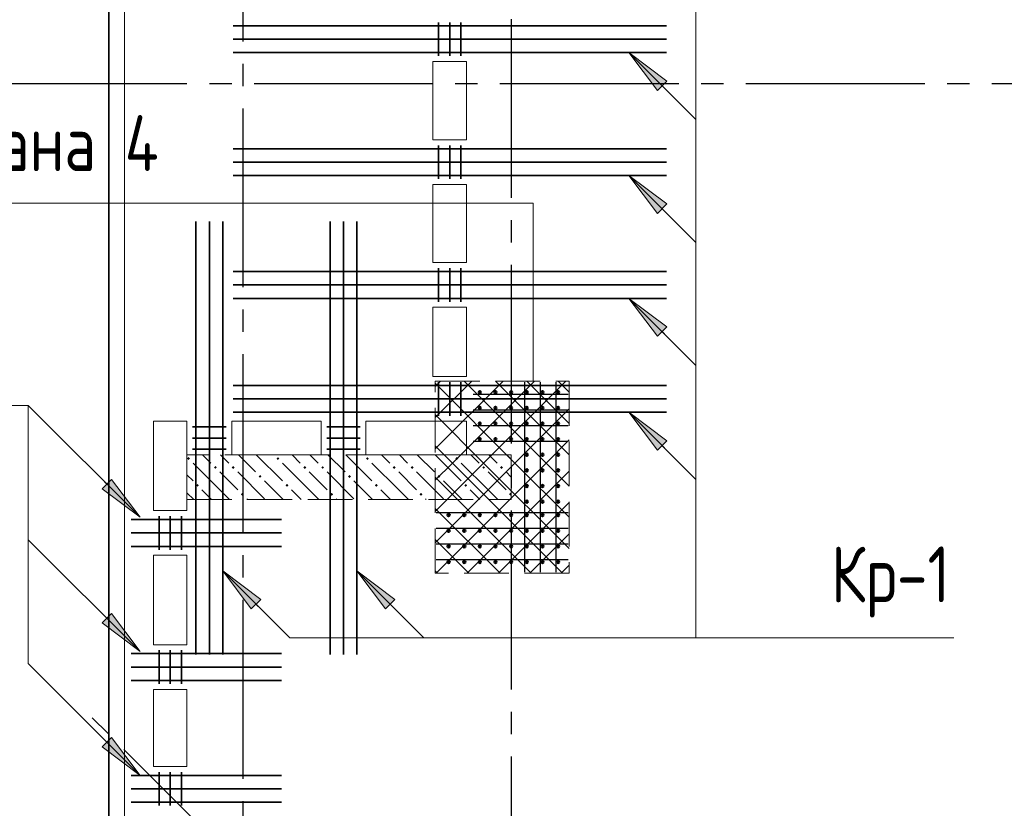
# Model space of a CAD drawing. Header units: millimetres. Extents: x 0 to 43617, y 0 to 59400.
# Tile 4 of 26: x 6926 to 11330, y 21288 to 24818. Entities that reach past the tile are written whole.
import ezdxf

# ---------------------------------------------------------------- set-up
doc = ezdxf.new("R2010")
doc.units = ezdxf.units.MM
doc.linetypes.add('______2', pattern=[270, 200, -70])
doc.linetypes.add('______5', pattern=[1100, 800, -100, 100, -100])
for name, color, linetype, lineweight, true_color in [('S1 Стержни арматуры фон', 7, '______2', 13, 0xa0a0a0), ('Вспомогательная арматура', 7, 'Continuous', 18, 0x656565), ('Поперечная арматура', 7, 'Continuous', 18, 0x5a2814), ('Поперечное армирование AW фон', 7, '______2', 13, 0xa0a0a0)]:
    doc.layers.add(name, color=color, linetype=linetype, lineweight=lineweight, true_color=true_color)
for name, color, linetype, lineweight in [('Standard', 7, 'Continuous', 25), ('ЖБ Перекрытие верхний уровень', 7, 'Continuous', 35), ('ЖБ Пилон', 7, 'Continuous', 35), ('Оси', 40, '______5', 18), ('Позиционная метка номер позиции', 7, 'Continuous', 13), ('Примечания', 7, 'Continuous', 25)]:
    doc.layers.add(name, color=color, linetype=linetype, lineweight=lineweight)
doc.styles.add('GOST 2.304-81', font='txt')

msp = doc.modelspace()

# ---------------------------------------------------------------- hatches: boundary and pattern name
at = {"layer": 'ЖБ Пилон', "linetype": 'Continuous', "lineweight": 18, "transparency": 33554687}
for points in [[(7674.45068359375, 22853.13110351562), (7680.950927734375, 22859.63134765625), (7687.451171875, 22853.13110351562), (7680.950927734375, 22846.64306640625)], [(8074.45068359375, 22853.13110351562), (8080.950927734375, 22859.63134765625), (8087.451171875, 22853.13110351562), (8080.950927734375, 22846.64306640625)], [(8474.45068359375, 22853.13110351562), (8480.950927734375, 22859.63134765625), (8487.451171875, 22853.13110351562), (8480.950927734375, 22846.64306640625)], [(8874.45068359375, 22853.13110351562), (8880.950927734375, 22859.63134765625), (8887.451171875, 22853.13110351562), (8880.950927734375, 22846.64306640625)], [(7794.451904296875, 22813.14086914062), (7800.9521484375, 22819.64111328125), (7807.452392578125, 22813.14086914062), (7800.9521484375, 22806.63452148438)], [(7874.45068359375, 22813.14086914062), (7880.950927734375, 22819.64111328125), (7887.451171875, 22813.14086914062), (7880.950927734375, 22806.63452148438)], [(8194.451904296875, 22813.14086914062), (8200.9521484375, 22819.64111328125), (8207.452392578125, 22813.14086914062), (8200.9521484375, 22806.63452148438)], [(8274.45068359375, 22813.14086914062), (8280.950927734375, 22819.64111328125), (8287.451171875, 22813.14086914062), (8280.950927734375, 22806.63452148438)], [(8594.451904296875, 22813.14086914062), (8600.9521484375, 22819.64111328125), (8607.452392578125, 22813.14086914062), (8600.9521484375, 22806.63452148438)], [(8674.45068359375, 22813.14086914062), (8680.950927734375, 22819.64111328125), (8687.451171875, 22813.14086914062), (8680.950927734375, 22806.63452148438)], [(8994.451904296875, 22813.14086914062), (9000.9521484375, 22819.64111328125), (9007.452392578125, 22813.14086914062), (9000.9521484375, 22806.63452148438)], [(9074.45068359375, 22813.14086914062), (9080.950927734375, 22819.64111328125), (9087.451171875, 22813.14086914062), (9080.950927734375, 22806.63452148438)], [(7994.451904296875, 22773.13232421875), (8000.9521484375, 22779.638671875), (8007.452392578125, 22773.13232421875), (8000.9521484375, 22766.63208007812)], [(8394.451904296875, 22773.13232421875), (8400.9521484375, 22779.638671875), (8407.452392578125, 22773.13232421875), (8400.9521484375, 22766.63208007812)], [(8794.451904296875, 22773.13232421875), (8800.9521484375, 22779.638671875), (8807.452392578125, 22773.13232421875), (8800.9521484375, 22766.63208007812)], [(7714.453125, 22733.14208984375), (7720.953369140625, 22739.64233398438), (7727.45361328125, 22733.14208984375), (7720.953369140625, 22726.6357421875)], [(8114.453125, 22733.14208984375), (8120.953369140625, 22739.64233398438), (8127.45361328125, 22733.14208984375), (8120.953369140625, 22726.6357421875)], [(8514.453125, 22733.14208984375), (8520.953369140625, 22739.64233398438), (8527.45361328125, 22733.14208984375), (8520.953369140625, 22726.6357421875)], [(8914.453125, 22733.14208984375), (8920.953369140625, 22739.64233398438), (8927.45361328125, 22733.14208984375), (8920.953369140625, 22726.6357421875)], [(7914.453125, 22693.13354492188), (7920.953369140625, 22699.63989257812), (7927.45361328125, 22693.13354492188), (7920.953369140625, 22686.63330078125)], [(8314.453125, 22693.13354492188), (8320.953369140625, 22699.63989257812), (8327.45361328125, 22693.13354492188), (8320.953369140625, 22686.63330078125)], [(8714.453125, 22693.13354492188), (8720.953369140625, 22699.63989257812), (8727.45361328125, 22693.13354492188), (8720.953369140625, 22686.63330078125)], [(9114.453125, 22693.13354492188), (9120.953369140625, 22699.63989257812), (9123.9990234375, 22696.59137851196), (9123.9990234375, 22689.67895507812), (9120.953369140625, 22686.63330078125)]]:
    msp.add_hatch(color=7, dxfattribs=at).paths.add_polyline_path(points, flags=16)
at = {"layer": 'Позиционная метка номер позиции', "linetype": 'Continuous', "lineweight": 13, "transparency": 33554687}
for points in [[(9777.8076171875, 24500.31127929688), (9650.531005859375, 24670.01953125), (9820.233154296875, 24542.74291992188)], [(9777.8076171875, 23950.3173828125), (9650.531005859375, 24120.01953125), (9820.233154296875, 23992.73681640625)], [(9777.8076171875, 23400.31127929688), (9650.531005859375, 23570.01953125), (9820.233154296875, 23442.74291992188)], [(9777.8076171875, 22890.31372070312), (9650.531005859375, 23060.01586914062), (9820.233154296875, 22932.7392578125)], [(9777.8076171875, 22890.31372070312), (9650.531005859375, 23060.01586914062), (9820.233154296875, 22932.7392578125)], [(7336.90185546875, 22759.72290039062), (7464.190673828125, 22590.02075195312), (7294.482421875, 22717.30346679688)], [(7961.273193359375, 22180.48095703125), (7834.002685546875, 22350.18310546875), (8003.704833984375, 22222.90649414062)], [(7961.273193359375, 22180.48095703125), (7834.002685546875, 22350.18310546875), (8003.704833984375, 22222.90649414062)], [(8561.273193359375, 22180.48095703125), (8434.002685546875, 22350.18310546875), (8603.704833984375, 22222.90649414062)], [(7336.90185546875, 22159.72290039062), (7464.190673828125, 21990.02075195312), (7294.482421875, 22117.30346679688)], [(7336.90185546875, 21604.72412109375), (7464.190673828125, 21435.02197265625), (7294.482421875, 21562.29858398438)], [(7336.90185546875, 21604.72412109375), (7464.190673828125, 21435.02197265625), (7294.482421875, 21562.29858398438)]]:
    msp.add_hatch(color=7, dxfattribs=at).paths.add_polyline_path(points, flags=16)

# ---------------------------------------------------------------- linework, layer by layer
at = {"layer": 'S1 Стержни арматуры фон', "color": 7, "linetype": 'Continuous', "lineweight": 35, "transparency": 33554687}
for p, q in [((7879.998779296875, 24790.02075195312), (9817.9931640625, 24790.02075195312)), ((7879.998779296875, 24790.02075195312), (9817.9931640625, 24790.02075195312)), ((7879.998779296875, 24730.02319335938), (9817.9931640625, 24730.02319335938)), ((7879.998779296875, 24730.02319335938), (9817.9931640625, 24730.02319335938)), ((7879.998779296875, 24670.01953125), (9817.9931640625, 24670.01953125)), ((7879.998779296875, 24670.01953125), (9817.9931640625, 24670.01953125)), ((7879.998779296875, 24240.02075195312), (9817.9931640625, 24240.02075195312)), ((7879.998779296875, 24240.02075195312), (9817.9931640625, 24240.02075195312)), ((7879.998779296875, 24180.01708984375), (9817.9931640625, 24180.01708984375)), ((7879.998779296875, 24180.01708984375), (9817.9931640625, 24180.01708984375)), ((7879.998779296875, 24120.01953125), (9817.9931640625, 24120.01953125)), ((7879.998779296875, 24120.01953125), (9817.9931640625, 24120.01953125)), ((7713.995361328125, 23914.01977539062), (7713.995361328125, 21976.01928710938)), ((7713.995361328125, 23914.01977539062), (7713.995361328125, 21976.01928710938)), ((7773.992919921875, 23914.01977539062), (7773.992919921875, 21976.01928710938)), ((7773.992919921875, 23914.01977539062), (7773.992919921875, 21976.01928710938)), ((7834.002685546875, 23914.01977539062), (7834.002685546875, 21976.01928710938)), ((7834.002685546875, 23914.01977539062), (7834.002685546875, 21976.01928710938)), ((8313.995361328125, 23914.01977539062), (8313.995361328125, 21976.01928710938)), ((8313.995361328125, 23914.01977539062), (8313.995361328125, 21976.01928710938)), ((8373.992919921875, 23914.01977539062), (8373.992919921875, 21976.01928710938)), ((8373.992919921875, 23914.01977539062), (8373.992919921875, 21976.01928710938)), ((8434.002685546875, 23914.01977539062), (8434.002685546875, 21976.01928710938)), ((8434.002685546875, 23914.01977539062), (8434.002685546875, 21976.01928710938)), ((7879.998779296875, 23690.02075195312), (9817.9931640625, 23690.02075195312)), ((7879.998779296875, 23690.02075195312), (9817.9931640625, 23690.02075195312)), ((7879.998779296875, 23630.02319335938), (9817.9931640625, 23630.02319335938)), ((7879.998779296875, 23630.02319335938), (9817.9931640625, 23630.02319335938)), ((7879.998779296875, 23570.01953125), (9817.9931640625, 23570.01953125)), ((7879.998779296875, 23570.01953125), (9817.9931640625, 23570.01953125)), ((7879.998779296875, 23180.01708984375), (9817.9931640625, 23180.01708984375)), ((7879.998779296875, 23180.01708984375), (9817.9931640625, 23180.01708984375)), ((7879.998779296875, 23120.01953125), (9817.9931640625, 23120.01953125)), ((7879.998779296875, 23120.01953125), (9817.9931640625, 23120.01953125)), ((7879.998779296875, 23060.01586914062), (9817.9931640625, 23060.01586914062)), ((7879.998779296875, 23060.01586914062), (9817.9931640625, 23060.01586914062)), ((7424.053955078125, 22580.01708984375), (8096.051025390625, 22580.01708984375)), ((7424.053955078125, 22520.01953125), (8096.051025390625, 22520.01953125)), ((7424.053955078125, 22460.01586914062), (8096.051025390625, 22460.01586914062)), ((7424.053955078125, 21980.01708984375), (8096.051025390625, 21980.01708984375)), ((7424.053955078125, 21920.01953125), (8096.051025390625, 21920.01953125)), ((7424.053955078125, 21860.01586914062), (8096.051025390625, 21860.01586914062)), ((7424.053955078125, 21435.02197265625), (8096.051025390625, 21435.02197265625)), ((7424.053955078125, 21375.01831054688), (8096.051025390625, 21375.01831054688)), ((7424.053955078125, 21315.02075195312), (8096.051025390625, 21315.02075195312))]:
    msp.add_line(p, q, dxfattribs=at)
at = {"layer": 'Standard', "color": 254, "linetype": 'Continuous', "lineweight": 35, "true_color": 0xc4c4ff, "transparency": 33554687}
msp.add_lwpolyline([(7324.053955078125, 10030.07202148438), (33148.99291992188, 10030.07202148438), (33148.99291992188, 57295.01953125), (7324.053955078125, 57295.01953125), (7324.053955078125, 10030.07202148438)], dxfattribs=at)
at = {"layer": 'Вспомогательная арматура', "color": 7, "linetype": 'Continuous', "lineweight": 25, "transparency": 33554687}
for p, q in [((9183.99658203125, 23195.01953125), (9183.99658203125, 22345.02563476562)), ((9254.00390625, 23195.01953125), (9254.00390625, 22345.02563476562)), ((9323.9990234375, 23195.01953125), (9323.9990234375, 22345.02563476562)), ((9378.997802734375, 23140.02075195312), (8954.00390625, 23140.02075195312)), ((9378.997802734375, 23070.01953125), (8954.00390625, 23070.01953125)), ((9378.997802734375, 23000.01831054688), (8954.00390625, 23000.01831054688)), ((9378.997802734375, 22930.02319335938), (8954.00390625, 22930.02319335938)), ((9378.997802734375, 22610.02197265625), (8788.995361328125, 22610.02197265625)), ((9378.997802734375, 22540.02075195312), (8788.995361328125, 22540.02075195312)), ((9378.997802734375, 22470.01953125), (8788.995361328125, 22470.01953125)), ((9378.997802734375, 22400.01831054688), (8788.995361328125, 22400.01831054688))]:
    msp.add_line(p, q, dxfattribs=at)
at = {"layer": 'ЖБ Перекрытие верхний уровень', "color": 7, "linetype": 'Continuous', "lineweight": 18, "transparency": 33554687}
for p, q in [((7393.994140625, 33070.00122070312), (7393.994140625, 20799.560546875)), ((8774.005126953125, 24279.99877929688), (8774.005126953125, 24629.99877929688)), ((8774.005126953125, 24629.99877929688), (8923.9990234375, 24629.99877929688)), ((8923.9990234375, 24629.99877929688), (8923.9990234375, 24279.99877929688)), ((8923.9990234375, 24279.99877929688), (8774.005126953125, 24279.99877929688)), ((8774.005126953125, 23729.99877929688), (8774.005126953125, 24079.99877929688)), ((8774.005126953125, 24079.99877929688), (8923.9990234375, 24079.99877929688)), ((8923.9990234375, 24079.99877929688), (8923.9990234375, 23729.99877929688)), ((8923.9990234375, 23729.99877929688), (8774.005126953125, 23729.99877929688)), ((8774.005126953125, 23529.99877929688), (8923.9990234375, 23529.99877929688)), ((8774.005126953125, 23220.00122070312), (8774.005126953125, 23529.99877929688)), ((8923.9990234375, 23529.99877929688), (8923.9990234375, 23220.00122070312)), ((8923.9990234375, 23220.00122070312), (8774.005126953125, 23220.00122070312)), ((7523.9990234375, 22620.00122070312), (7523.9990234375, 23020.00122070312)), ((7523.9990234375, 23020.00122070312), (7674.005126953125, 23020.00122070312)), ((7674.005126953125, 23020.00122070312), (7674.005126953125, 22620.00122070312)), ((7874.005126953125, 22870.00122070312), (7874.005126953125, 23020.00122070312)), ((7874.005126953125, 23020.00122070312), (8274.005126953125, 23020.00122070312)), ((8274.005126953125, 23020.00122070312), (8274.005126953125, 22870.00122070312)), ((8474.005126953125, 23020.00122070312), (8923.9990234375, 23020.00122070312)), ((8474.005126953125, 22870.00122070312), (8474.005126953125, 23020.00122070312)), ((8923.9990234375, 23020.00122070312), (8923.9990234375, 22870.00122070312)), ((8274.005126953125, 22870.00122070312), (7874.005126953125, 22870.00122070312)), ((8923.9990234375, 22870.00122070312), (8474.005126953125, 22870.00122070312)), ((7674.005126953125, 22620.00122070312), (7523.9990234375, 22620.00122070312)), ((7523.9990234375, 22020.00122070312), (7523.9990234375, 22420.00122070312)), ((7523.9990234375, 22420.00122070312), (7674.005126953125, 22420.00122070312)), ((7674.005126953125, 22420.00122070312), (7674.005126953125, 22020.00122070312)), ((7674.005126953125, 22020.00122070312), (7523.9990234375, 22020.00122070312)), ((7523.9990234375, 21475), (7523.9990234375, 21820.00122070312)), ((7523.9990234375, 21820.00122070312), (7674.005126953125, 21820.00122070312)), ((7674.005126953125, 21820.00122070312), (7674.005126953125, 21475)), ((7674.005126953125, 21475), (7523.9990234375, 21475))]:
    msp.add_line(p, q, dxfattribs=at)
at = {"layer": 'ЖБ Пилон', "color": 253, "linetype": '______2', "lineweight": 13, "true_color": 0xa0a0a0, "transparency": 33554687}
for p, q in [((9123.9990234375, 22870.00122070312), (7674.005126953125, 22870.00122070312)), ((7674.005126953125, 22870.00122070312), (7674.005126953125, 22670.00122070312)), ((9123.9990234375, 22670.00122070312), (9123.9990234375, 22870.00122070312)), ((7674.005126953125, 22670.00122070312), (9123.9990234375, 22670.00122070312))]:
    msp.add_line(p, q, dxfattribs=at)
at = {"layer": 'ЖБ Пилон', "color": 9, "linetype": 'Continuous', "lineweight": 18, "true_color": 0xc7c7c7, "transparency": 33554687}
for p, q in [((7744.088047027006, 22870.00122070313), (7780.950927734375, 22833.14208984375)), ((7860.94970703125, 22833.14208984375), (7824.084950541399, 22870.00122070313)), ((7904.087161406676, 22870.00122070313), (7980.950927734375, 22793.13354492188)), ((7984.082031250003, 22870.00122070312), (8100.9521484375, 22753.13110351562)), ((8144.088047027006, 22870.00122070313), (8180.950927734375, 22833.14208984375)), ((8260.94970703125, 22833.14208984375), (8224.084950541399, 22870.00122070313)), ((8304.087161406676, 22870.00122070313), (8380.950927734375, 22793.13354492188)), ((8384.082031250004, 22870.00122070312), (8500.9521484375, 22753.13110351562)), ((8544.088047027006, 22870.00122070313), (8580.950927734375, 22833.14208984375)), ((8660.94970703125, 22833.14208984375), (8624.084950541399, 22870.00122070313)), ((8704.087161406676, 22870.00122070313), (8780.950927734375, 22793.13354492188)), ((8784.082031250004, 22870.00122070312), (8900.9521484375, 22753.13110351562)), ((8944.088047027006, 22870.00122070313), (8980.950927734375, 22833.14208984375)), ((9060.94970703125, 22833.14208984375), (9024.084950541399, 22870.00122070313)), ((9104.087161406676, 22870.00122070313), (9123.9990234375, 22850.08834591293)), ((7820.953369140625, 22713.14086914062), (7700.9521484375, 22833.14208984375)), ((8220.953369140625, 22713.14086914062), (8100.9521484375, 22833.14208984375)), ((8620.953369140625, 22713.14086914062), (8500.9521484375, 22833.14208984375)), ((9020.953369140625, 22713.14086914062), (8900.9521484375, 22833.14208984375)), ((7674.005126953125, 22780.078125), (7700.9521484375, 22753.13110351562)), ((7820.953369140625, 22793.13354492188), (7900.9521484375, 22713.14086914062)), ((7900.9521484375, 22793.13354492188), (8020.953369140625, 22673.13232421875)), ((8220.953369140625, 22793.13354492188), (8300.9521484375, 22713.14086914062)), ((8300.9521484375, 22793.13354492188), (8420.953369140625, 22673.13232421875)), ((8620.953369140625, 22793.13354492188), (8700.9521484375, 22713.14086914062)), ((8700.9521484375, 22793.13354492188), (8820.953369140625, 22673.13232421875)), ((9020.953369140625, 22793.13354492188), (9100.9521484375, 22713.14086914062)), ((9100.9521484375, 22793.13354492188), (9123.9990234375, 22770.08666992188)), ((8104.091709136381, 22670.00122070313), (8020.953369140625, 22753.13110351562)), ((8504.09170913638, 22670.00122070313), (8420.953369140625, 22753.13110351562)), ((8904.09170913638, 22670.00122070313), (8820.953369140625, 22753.13110351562)), ((7704.091709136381, 22670.00122070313), (7674.005126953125, 22700.08474235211)), ((7740.95458984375, 22713.14086914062), (7784.094238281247, 22670.00122070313)), ((7820.953369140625, 22713.14086914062), (7864.093017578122, 22670.00122070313)), ((8140.95458984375, 22713.14086914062), (8184.094238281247, 22670.00122070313)), ((8220.953369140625, 22713.14086914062), (8264.093017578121, 22670.00122070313)), ((8540.95458984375, 22713.14086914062), (8584.094238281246, 22670.00122070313)), ((8620.953369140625, 22713.14086914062), (8664.093017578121, 22670.00122070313)), ((8940.95458984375, 22713.14086914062), (8984.094238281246, 22670.00122070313)), ((9020.953369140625, 22713.14086914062), (9064.093017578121, 22670.00122070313)), ((7944.086171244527, 22670.00122070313), (7940.95458984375, 22673.13232421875)), ((8344.086171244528, 22670.00122070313), (8340.95458984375, 22673.13232421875)), ((8744.086171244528, 22670.00122070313), (8740.95458984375, 22673.13232421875))]:
    msp.add_line(p, q, dxfattribs=at)
at = {"layer": 'Оси', "color": 8, "linetype": '______5', "lineweight": -3, "transparency": 33554687}
for p, q in [((9123.9990234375, 57820.01342773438), (9123.9990234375, 7100.018310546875)), ((7923.9990234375, 57420.01342773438), (7923.9990234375, 7100.018310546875)), ((34073.9990234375, 24530.02319335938), (4600, 24530.02319335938)), ((34073.9990234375, 24530.02319335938), (4600, 24530.02319335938)), ((16513.24462890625, 12429.86450195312), (7199.945068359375, 21743.17016601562))]:
    msp.add_line(p, q, dxfattribs=at)
at = {"layer": 'Позиционная метка номер позиции', "color": 7, "linetype": 'Continuous', "lineweight": 13, "transparency": 33554687}
for p, q in [((9650.531005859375, 24670.01953125), (9950.531005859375, 24370.01953125)), ((9650.531005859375, 24670.01953125), (9650.531005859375, 24670.01953125)), ((9650.531005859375, 24670.01953125), (9650.531005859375, 24670.01953125)), ((9650.531005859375, 24670.01953125), (9650.531005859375, 24670.01953125)), ((9650.531005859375, 24670.01953125), (9820.233154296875, 24542.74291992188)), ((9777.8076171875, 24500.31127929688), (9650.531005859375, 24670.01953125)), ((9820.233154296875, 24542.74291992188), (9777.8076171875, 24500.31127929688)), ((9799.017333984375, 24521.533203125), (9809.63134765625, 24510.91918945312)), ((9650.531005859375, 24120.01953125), (9950.531005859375, 23820.01953125)), ((9650.531005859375, 24120.01953125), (9650.531005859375, 24120.01953125)), ((9650.531005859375, 24120.01953125), (9650.531005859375, 24120.01953125)), ((9650.531005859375, 24120.01953125), (9650.531005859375, 24120.01953125)), ((9650.531005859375, 24120.01953125), (9820.233154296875, 23992.73681640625)), ((9777.8076171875, 23950.3173828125), (9650.531005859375, 24120.01953125)), ((9820.233154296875, 23992.73681640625), (9777.8076171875, 23950.3173828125)), ((9799.017333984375, 23971.52709960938), (9809.63134765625, 23960.91918945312)), ((9650.531005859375, 23570.01953125), (9950.531005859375, 23270.01953125)), ((9650.531005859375, 23570.01953125), (9650.531005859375, 23570.01953125)), ((9650.531005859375, 23570.01953125), (9650.531005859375, 23570.01953125)), ((9650.531005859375, 23570.01953125), (9650.531005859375, 23570.01953125)), ((9650.531005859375, 23570.01953125), (9820.233154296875, 23442.74291992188)), ((9777.8076171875, 23400.31127929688), (9650.531005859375, 23570.01953125)), ((9820.233154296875, 23442.74291992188), (9777.8076171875, 23400.31127929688)), ((9799.017333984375, 23421.533203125), (9809.63134765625, 23410.91918945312)), ((7464.190673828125, 22590.02075195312), (6964.190673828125, 23090.02075195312)), ((9650.531005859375, 23060.01586914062), (9650.531005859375, 23060.01586914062)), ((9650.531005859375, 23060.01586914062), (9650.531005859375, 23060.01586914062)), ((9650.531005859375, 23060.01586914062), (9650.531005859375, 23060.01586914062)), ((9650.531005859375, 23060.01586914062), (9820.233154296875, 22932.7392578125)), ((9777.8076171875, 22890.31372070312), (9650.531005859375, 23060.01586914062)), ((9650.531005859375, 23060.01586914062), (9950.531005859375, 22760.01586914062)), ((9650.531005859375, 23060.01586914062), (9650.531005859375, 23060.01586914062)), ((9650.531005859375, 23060.01586914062), (9650.531005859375, 23060.01586914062)), ((9650.531005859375, 23060.01586914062), (9650.531005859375, 23060.01586914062)), ((9650.531005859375, 23060.01586914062), (9820.233154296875, 22932.7392578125)), ((9777.8076171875, 22890.31372070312), (9650.531005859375, 23060.01586914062)), ((9820.233154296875, 22932.7392578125), (9777.8076171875, 22890.31372070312)), ((9820.233154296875, 22932.7392578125), (9777.8076171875, 22890.31372070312)), ((9799.017333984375, 22911.52954101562), (9809.63134765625, 22900.927734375)), ((9799.017333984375, 22911.52954101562), (9809.63134765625, 22900.927734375)), ((7294.482421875, 22717.30346679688), (7336.90185546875, 22759.72290039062)), ((7315.692138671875, 22738.51318359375), (7305.09033203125, 22749.12109375)), ((7336.90185546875, 22759.72290039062), (7464.190673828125, 22590.02075195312)), ((7464.190673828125, 22590.02075195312), (7294.482421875, 22717.30346679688)), ((7464.190673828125, 22590.02075195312), (7464.190673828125, 22590.02075195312)), ((7464.190673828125, 22590.02075195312), (7464.190673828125, 22590.02075195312)), ((7464.190673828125, 22590.02075195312), (7464.190673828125, 22590.02075195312)), ((7464.190673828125, 21990.02075195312), (6964.190673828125, 22490.02075195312)), ((7834.002685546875, 22350.18310546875), (7834.002685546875, 22350.18310546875)), ((7834.002685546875, 22350.18310546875), (7834.002685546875, 22350.18310546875)), ((7834.002685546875, 22350.18310546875), (7834.002685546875, 22350.18310546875)), ((7834.002685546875, 22350.18310546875), (8003.704833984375, 22222.90649414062)), ((7961.273193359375, 22180.48095703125), (7834.002685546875, 22350.18310546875)), ((7834.002685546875, 22350.18310546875), (8134.002685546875, 22050.18310546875)), ((7834.002685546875, 22350.18310546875), (7834.002685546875, 22350.18310546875)), ((7834.002685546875, 22350.18310546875), (7834.002685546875, 22350.18310546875)), ((7834.002685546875, 22350.18310546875), (7834.002685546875, 22350.18310546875)), ((7834.002685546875, 22350.18310546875), (8003.704833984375, 22222.90649414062)), ((7961.273193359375, 22180.48095703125), (7834.002685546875, 22350.18310546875)), ((8434.002685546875, 22350.18310546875), (8734.002685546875, 22050.18310546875)), ((8434.002685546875, 22350.18310546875), (8434.002685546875, 22350.18310546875)), ((8434.002685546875, 22350.18310546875), (8434.002685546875, 22350.18310546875)), ((8434.002685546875, 22350.18310546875), (8434.002685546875, 22350.18310546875)), ((8434.002685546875, 22350.18310546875), (8603.704833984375, 22222.90649414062)), ((8561.273193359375, 22180.48095703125), (8434.002685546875, 22350.18310546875)), ((8003.704833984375, 22222.90649414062), (7961.273193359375, 22180.48095703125)), ((8003.704833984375, 22222.90649414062), (7961.273193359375, 22180.48095703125)), ((7982.4951171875, 22201.69067382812), (7993.096923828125, 22191.08276367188)), ((7982.4951171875, 22201.69067382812), (7993.096923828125, 22191.08276367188)), ((8603.704833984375, 22222.90649414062), (8561.273193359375, 22180.48095703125)), ((8582.4951171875, 22201.69067382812), (8593.096923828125, 22191.08276367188)), ((7294.482421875, 22117.30346679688), (7336.90185546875, 22159.72290039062)), ((7336.90185546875, 22159.72290039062), (7464.190673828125, 21990.02075195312)), ((7464.190673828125, 21990.02075195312), (7294.482421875, 22117.30346679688)), ((7315.692138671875, 22138.51318359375), (7305.09033203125, 22149.12109375)), ((7464.190673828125, 21990.02075195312), (7464.190673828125, 21990.02075195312)), ((7464.190673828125, 21990.02075195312), (7464.190673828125, 21990.02075195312)), ((7464.190673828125, 21990.02075195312), (7464.190673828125, 21990.02075195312)), ((7464.190673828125, 21435.02197265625), (6964.190673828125, 21935.02197265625)), ((7294.482421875, 21562.29858398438), (7336.90185546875, 21604.72412109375)), ((7294.482421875, 21562.29858398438), (7336.90185546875, 21604.72412109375)), ((7315.692138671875, 21583.50830078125), (7305.09033203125, 21594.12231445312)), ((7315.692138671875, 21583.50830078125), (7305.09033203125, 21594.12231445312)), ((7336.90185546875, 21604.72412109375), (7464.190673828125, 21435.02197265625)), ((7336.90185546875, 21604.72412109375), (7464.190673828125, 21435.02197265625)), ((7464.190673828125, 21435.02197265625), (7294.482421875, 21562.29858398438)), ((7464.190673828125, 21435.02197265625), (7294.482421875, 21562.29858398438)), ((7464.190673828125, 21435.02197265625), (7464.190673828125, 21435.02197265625)), ((7464.190673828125, 21435.02197265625), (7464.190673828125, 21435.02197265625)), ((7464.190673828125, 21435.02197265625), (7464.190673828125, 21435.02197265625)), ((7464.190673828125, 21435.02197265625), (7464.190673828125, 21435.02197265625)), ((7464.190673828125, 21435.02197265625), (7464.190673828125, 21435.02197265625)), ((7464.190673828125, 21435.02197265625), (7464.190673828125, 21435.02197265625))]:
    msp.add_line(p, q, dxfattribs=at)
for points in [[(7834.002685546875, 29451.51977539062), (8134.002685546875, 29751.51977539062), (9950.531005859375, 29751.51977539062), (9950.531005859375, 22050.18310546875), (11103.99780273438, 22050.18310546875)], [(7464.190673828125, 21435.02197265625), (6964.190673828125, 21935.02197265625), (6964.190673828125, 23090.02075195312), (6164.190673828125, 23090.02075195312)], [(9650.531005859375, 23060.01586914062), (9950.531005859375, 22760.01586914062), (9950.531005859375, 22050.18310546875), (11103.99780273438, 22050.18310546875)], [(7834.002685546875, 22350.18310546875), (8134.002685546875, 22050.18310546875), (11103.99780273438, 22050.18310546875)]]:
    msp.add_lwpolyline(points, dxfattribs=at)
at = {"layer": 'Поперечная арматура', "color": 7, "linetype": 'Continuous', "lineweight": 50, "transparency": 33554687}
for centre in [(8983.99658203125, 23150.0244140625), (9054.00390625, 23150.0244140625), (9123.9990234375, 23150.0244140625), (9193.994140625, 23150.0244140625), (9263.995361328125, 23150.0244140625), (9334.002685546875, 23150.0244140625), (8983.99658203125, 23080.01708984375), (9054.00390625, 23080.01708984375), (9123.9990234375, 23080.01708984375), (9193.994140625, 23080.01708984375), (9263.995361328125, 23080.01708984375), (9334.002685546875, 23080.01708984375), (8983.99658203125, 23010.02197265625), (9054.00390625, 23010.02197265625), (9123.9990234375, 23010.02197265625), (9193.994140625, 23010.02197265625), (9263.995361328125, 23010.02197265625), (9334.002685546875, 23010.02197265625), (8983.99658203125, 22940.02075195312), (9054.00390625, 22940.02075195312), (9123.9990234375, 22940.02075195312), (9193.994140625, 22940.02075195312), (9263.995361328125, 22940.02075195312), (9334.002685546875, 22940.02075195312), (9193.994140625, 22870.01953125), (9263.995361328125, 22870.01953125), (9334.002685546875, 22870.01953125), (9193.994140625, 22800.01831054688), (9263.995361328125, 22800.01831054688), (9334.002685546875, 22800.01831054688), (9193.994140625, 22730.02319335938), (9263.995361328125, 22730.02319335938), (9334.002685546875, 22730.02319335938), (9193.994140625, 22660.01586914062), (9263.995361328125, 22660.01586914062), (9334.002685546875, 22660.01586914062), (8844.000244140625, 22600.01831054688), (8914.00146484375, 22600.01831054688), (8983.99658203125, 22600.01831054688), (9054.00390625, 22600.01831054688), (9123.9990234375, 22600.01831054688), (9193.994140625, 22600.01831054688), (9263.995361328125, 22600.01831054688), (9334.002685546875, 22600.01831054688), (8844.000244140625, 22530.02319335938), (8914.00146484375, 22530.02319335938), (8983.99658203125, 22530.02319335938), (9054.00390625, 22530.02319335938), (9123.9990234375, 22530.02319335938), (9193.994140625, 22530.02319335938), (9263.995361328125, 22530.02319335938), (9334.002685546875, 22530.02319335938), (8844.000244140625, 22460.01586914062), (8914.00146484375, 22460.01586914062), (8983.99658203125, 22460.01586914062), (9054.00390625, 22460.01586914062), (9123.9990234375, 22460.01586914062), (9193.994140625, 22460.01586914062), (9263.995361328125, 22460.01586914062), (9334.002685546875, 22460.01586914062), (8844.000244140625, 22390.02075195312), (8914.00146484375, 22390.02075195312), (8983.99658203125, 22390.02075195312), (9054.00390625, 22390.02075195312), (9123.9990234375, 22390.02075195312), (9193.994140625, 22390.02075195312), (9263.995361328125, 22390.02075195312), (9334.002685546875, 22390.02075195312)]:
    msp.add_circle(centre, 4.99999988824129, dxfattribs=at)
at = {"layer": 'Поперечное армирование AW фон', "color": 7, "linetype": 'Continuous', "lineweight": 35, "transparency": 33554687}
for p, q in [((8798.9990234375, 24805.02319335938), (8798.9990234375, 24655.01708984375)), ((8848.9990234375, 24805.02319335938), (8848.9990234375, 24655.01708984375)), ((8898.9990234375, 24805.02319335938), (8898.9990234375, 24655.01708984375)), ((8798.9990234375, 24255.01708984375), (8798.9990234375, 24105.02319335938)), ((8848.9990234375, 24255.01708984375), (8848.9990234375, 24105.02319335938)), ((8898.9990234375, 24255.01708984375), (8898.9990234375, 24105.02319335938)), ((8798.9990234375, 23705.02319335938), (8798.9990234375, 23555.02319335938)), ((8848.9990234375, 23705.02319335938), (8848.9990234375, 23555.02319335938)), ((8898.9990234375, 23705.02319335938), (8898.9990234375, 23555.02319335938)), ((8798.9990234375, 23195.01953125), (8798.9990234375, 23045.02563476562)), ((8848.9990234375, 23195.01953125), (8848.9990234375, 23045.02563476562)), ((8898.9990234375, 23195.01953125), (8898.9990234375, 23045.02563476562)), ((7698.9990234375, 22995.01953125), (7848.9990234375, 22995.01953125)), ((8298.9990234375, 22995.01953125), (8448.9990234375, 22995.01953125)), ((7698.9990234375, 22945.02563476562), (7848.9990234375, 22945.02563476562)), ((8298.9990234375, 22945.02563476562), (8448.9990234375, 22945.02563476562)), ((7698.9990234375, 22895.01953125), (7848.9990234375, 22895.01953125)), ((8298.9990234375, 22895.01953125), (8448.9990234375, 22895.01953125)), ((7548.9990234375, 22445.02563476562), (7548.9990234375, 22595.01953125)), ((7598.9990234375, 22445.02563476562), (7598.9990234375, 22595.01953125)), ((7648.9990234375, 22445.02563476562), (7648.9990234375, 22595.01953125)), ((7548.9990234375, 21845.02563476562), (7548.9990234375, 21995.01953125)), ((7598.9990234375, 21845.02563476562), (7598.9990234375, 21995.01953125)), ((7648.9990234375, 21845.02563476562), (7648.9990234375, 21995.01953125)), ((7548.9990234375, 21300.01831054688), (7548.9990234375, 21450.0244140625)), ((7598.9990234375, 21300.01831054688), (7598.9990234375, 21450.0244140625)), ((7648.9990234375, 21300.01831054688), (7648.9990234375, 21450.0244140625))]:
    msp.add_line(p, q, dxfattribs=at)
at = {"layer": 'Примечания', "color": 252, "linetype": 'Continuous', "lineweight": 13, "true_color": 0x8f8f8f, "transparency": 33554687}
for p, q in [((8783.996582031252, 23176.20025608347), (8807.81478483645, 23200.01831054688)), ((8783.99658203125, 23036.2060546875), (8947.808837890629, 23200.01831054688)), ((8783.99658203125, 22896.20361328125), (9087.811279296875, 23200.01831054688)), ((8783.99658203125, 23190.11840820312), (9140.95458984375, 22833.16040039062)), ((8860.94970703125, 22833.16040039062), (9227.815614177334, 23200.01831054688)), ((8914.091240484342, 23200.01831054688), (9280.950927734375, 22833.16040039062)), ((9000.9521484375, 22833.16040039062), (9367.810058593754, 23200.01831054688)), ((9054.095458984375, 23200.01831054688), (9383.99658203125, 22870.1171875)), ((9194.096801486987, 23200.01831054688), (9383.996582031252, 23010.11944988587)), ((9334.088608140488, 23200.01831054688), (9383.99658203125, 23150.11006467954)), ((8783.996582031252, 23050.11461557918), (9000.9521484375, 22833.16040039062)), ((9140.95458984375, 22833.16040039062), (9383.996582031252, 23076.19709466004)), ((8783.99658203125, 22910.1140845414), (8860.94970703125, 22833.16040039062)), ((9280.950927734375, 22833.16040039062), (9383.99658203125, 22936.2060546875)), ((8783.99658203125, 22756.20615708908), (8860.94970703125, 22833.16040039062)), ((8783.996582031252, 22616.20483398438), (9000.9521484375, 22833.16040039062)), ((8783.99658203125, 22476.20044731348), (9140.95458984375, 22833.16040039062)), ((8787.811279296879, 22340.02075195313), (9280.950927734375, 22833.16040039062)), ((8860.94970703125, 22833.16040039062), (9354.094730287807, 22340.02075195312)), ((9000.9521484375, 22833.16040039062), (9383.99658203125, 22450.11040034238)), ((9140.95458984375, 22833.16040039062), (9383.996582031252, 22590.11840820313)), ((9280.950927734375, 22833.16040039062), (9383.99658203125, 22730.11025373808)), ((8783.99658203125, 22770.1171875), (9214.093017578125, 22340.02075195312)), ((8927.813720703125, 22340.02075195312), (9383.99658203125, 22796.20361328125)), ((9067.818844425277, 22340.02075195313), (9383.996582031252, 22656.19542640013)), ((8783.99658203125, 22630.11327075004), (9074.08699301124, 22340.02075195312)), ((9207.8125, 22340.02075195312), (9383.99658203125, 22516.20483398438)), ((8783.996582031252, 22490.11840820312), (8934.09423828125, 22340.02075195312)), ((9347.820589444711, 22340.02075195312), (9383.996582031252, 22376.19651923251)), ((8783.99658203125, 22350.11333441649), (8794.08910949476, 22340.02075195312))]:
    msp.add_line(p, q, dxfattribs=at)
at = {"layer": 'Примечания', "color": 7, "linetype": '______2', "lineweight": 13, "transparency": 33554687}
for p, q in [((8783.99658203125, 22340.02075195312), (8783.99658203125, 23200.01831054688)), ((8783.99658203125, 23200.01831054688), (9383.99658203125, 23200.01831054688)), ((9383.99658203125, 23200.01831054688), (9383.99658203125, 22340.02075195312)), ((9383.99658203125, 22340.02075195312), (8783.99658203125, 22340.02075195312))]:
    msp.add_line(p, q, dxfattribs=at)
at = {"layer": 'Примечания', "color": 7, "linetype": 'Continuous', "lineweight": 13, "transparency": 33554687}
msp.add_lwpolyline([(5498.73046875, 23996.73461914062), (9222.723388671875, 23996.73461914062), (9222.723388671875, 23200.01831054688)], dxfattribs=at)

# ---------------------------------------------------------------- texts
at = {"layer": 'Standard', "color": 7, "linetype": 'Continuous', "lineweight": 25, "transparency": 33554687, "insert": (10554.00390625, 22141.85180664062), "char_height": 250, "width": 675.67138671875, "attachment_point": 7, "style": 'GOST 2.304-81'}
msp.add_mtext('Кр-1', dxfattribs=at)
at = {"layer": 'Примечания', "color": 7, "linetype": 'Continuous', "lineweight": 25, "transparency": 33554687, "insert": (5498.73046875, 24088.4033203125), "char_height": 250, "width": 2150.152587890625, "attachment_point": 7, "style": 'GOST 2.304-81'}
msp.add_mtext('Деталь\\~плана\\~4', dxfattribs=at)

doc.saveas('drawing.dxf')
